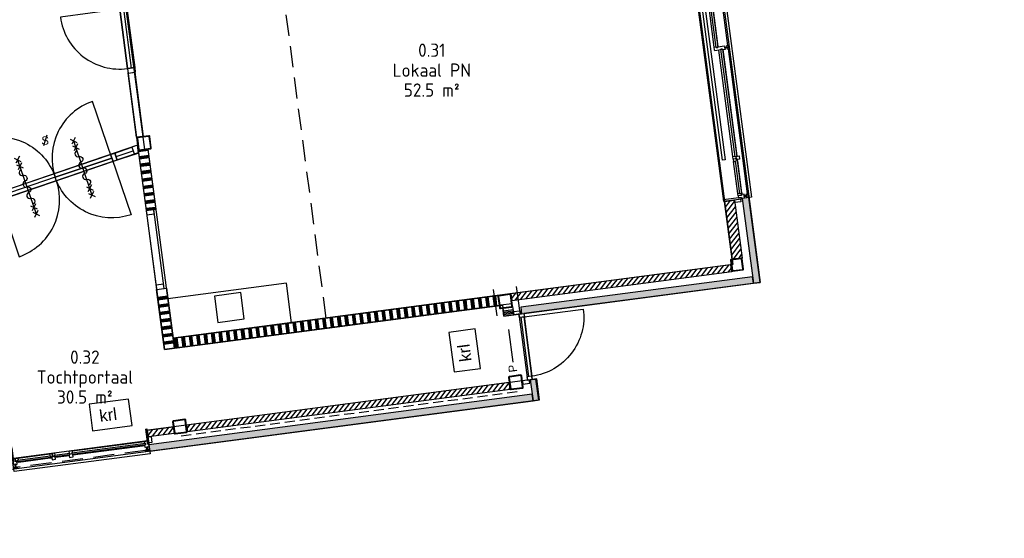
# Model space of a CAD drawing. Header units: millimetres. Extents: x -44892 to 336761, y 18766 to 182901.
# Tile 7 of 35: x 57302 to 72123, y 26249 to 34052. Entities that reach past the tile are written whole.
import ezdxf
from ezdxf.enums import TextEntityAlignment as Align

# ---------------------------------------------------------------- set-up
doc = ezdxf.new("R2010")
doc.units = ezdxf.units.MM
doc.header["$LTSCALE"] = 100
for name, pattern in [('DASHED', [0.75, 0.5, -0.25]), ('DASHED2', [9.525, 6.35, -3.175]), ('HIDDEN2', [4.7625, 3.175, -1.5875])]:
    doc.linetypes.add(name, pattern=pattern)
for name, color, linetype in [('AC21----_Buitenmuren', 8, 'Continuous'), ('AC22----_Binnenmuren', 8, 'Continuous'), ('AL21----', 3, 'Continuous'), ('AL22----', 2, 'Continuous'), ('AL23----_Vloer-lijnen', 7, 'Continuous'), ('AL28----', 5, 'Continuous'), ('AL31----_Buitenkozijnen', 6, 'Continuous'), ('AL32----_Binnenkozijnen', 7, 'Continuous'), ('AL35----_Plafonds', 8, 'Continuous'), ('AL65----_Veiligheid', 10, 'Continuous'), ('AL73----_Vaste-keukenvoorzieningen', 8, 'Continuous'), ('Beveilig-Alg-Az', 1, 'Continuous'), ('Beveilig-Alg-Txt', 2, 'Continuous'), ('bib', 9, 'Continuous'), ('BL$8-GO--polylijnen', 10, 'Continuous'), ('DIM25', 1, 'Continuous'), ('kozijn', 1, 'Continuous'), ('kozijn1', 1, 'Continuous'), ('MTXT35-1', 3, 'Continuous'), ('X-BT$1----_Ruimtegegevens', 7, 'Continuous')]:
    doc.layers.add(name, color=color, linetype=linetype)
doc.layers.add('BL$8-BVO-polylijn', color=160, linetype='Continuous', plot=False)
doc.layers.add('BVO', color=5, linetype='Continuous', plot=False)
for name, color, linetype, lineweight in [('X-BT$23A__RuimteElement', 7, 'Continuous', 0), ('X-BT$23F__RuimteElement', 7, 'Continuous', 0), ('X-BT$23m2_RuimteElement', 7, 'Continuous', 0), ('X-BT$23NR__Ruimtenummer', 1, 'Continuous', 0), ('X-BT$23P__Algemeen', 1, 'Continuous', 0)]:
    doc.layers.add(name, color=color, linetype=linetype, lineweight=lineweight)
doc.styles.add('BOS', font='arial.ttf')
doc.styles.add('GBB_ISOP', font='arial.ttf')
doc.styles.add('Isocpeur', font='isocpeur.ttf')
pattern_1 = [(52.5, (49445.76, 26487.45), (-45.34014, 34.79072), [])]

# ---------------------------------------------------------------- blocks, each defined once
blk = doc.blocks.new('alubuitdeur')
for points in [[(105, 1100), (105, 1050), (0, 1050), (0, 1100)], [(155, 1050), (155, 1000), (80, 1000), (80, 1050)], [(150, 100), (105, 100), (105, 1000), (150, 1000)], [(105, 0), (105, 50), (0, 50), (0, 0)], [(150, 50), (150, 100), (75, 100), (75, 50)]]:
    blk.add_lwpolyline(points, close=True)
blk.add_lwpolyline([(150, 100), (150, 1000), (1050, 1000, -0.414214)], format="xyb", close=True)
blk = doc.blocks.new('aangifte deur 60 minuten (zelfsluitend)')
at = {"layer": 'Beveilig-Alg-Az'}
blk.add_line((1, -863), (1, 860), dxfattribs=at)
for points in [[(-81, 778), (82, 942)], [(80, 781), (-78, 939)], [(-81, 568), (82, 732)], [(80, 571), (-78, 729)], [(-81, -735), (82, -571)], [(80, -732), (-78, -574)], [(-81, -945), (82, -781)], [(80, -942), (-78, -784)]]:
    blk.add_lwpolyline(points, dxfattribs=at)
blk.add_lwpolyline([(0, -543, 1), (0, -362, -1), (0, -181, 1), (0, 0, -1), (0, 181, 1), (0, 362, -1), (0, 543)], format="xyb", dxfattribs=at)
blk = doc.blocks.new('_K180x10')
for points in [[(75, 90), (-75, 90, 0.414214), (-90, 75), (-90, -75, 0.414214), (-75, -90), (75, -90, 0.414214), (90, -75), (90, 75, 0.414214)], [(75, 80), (-75, 80, 0.414214), (-80, 75), (-80, -75, 0.414214), (-75, -80), (75, -80, 0.414214), (80, -75), (80, 75, 0.414214)]]:
    blk.add_lwpolyline(points, format="xyb", close=True)
blk = doc.blocks.new('spoelblok1800x600')
blk.add_lwpolyline([(1800, 0), (1800, 600), (0, 600), (0, 0)], close=True)
at = {"ltscale": 0.5}
blk.add_lwpolyline([(700, 50), (1100, 50), (1100, 450), (700, 450)], close=True, dxfattribs=at)
blk = doc.blocks.new('kozbuitlokaalbg')
for p, q in [((1309, 157), (59, 157)), ((1868, 222), (1388, 222)), ((1868, 160), (1388, 160)), ((3197, 222), (1947, 222)), ((3197, 160), (1947, 160)), ((4865, 157), (3251, 157)), ((5424, 157), (4943, 157)), ((1309, 95), (59, 95)), ((59, 19), (3197, 19)), ((4865, 95), (3251, 95)), ((3251, 19), (5449, 19)), ((5424, 95), (4944, 95))]:
    blk.add_line(p, q)
at = {"ltscale": 0.01}
for p, q in [((32, 21), (32, 76)), ((3224, 21), (3224, 76)), ((5476, 21), (5476, 76))]:
    blk.add_line(p, q, dxfattribs=at)
for points in [[(-3, 110), (15, 110), (15, 388), (-3, 388)], [(35, 280), (1343, 280), (1343, 320), (35, 320)], [(1914, 280), (4899, 280), (4899, 320), (1914, 320)], [(5511, 110), (5493, 110), (5493, 388), (5511, 388)], [(-49, 128), (-4, 128), (-4, 218), (-49, 218)], [(15, 157), (15, 157), (15, 108), (5, 108), (5, 65), (59, 65), (59, 102), (49, 102), (49, 127), (59, 127), (59, 157)], [(1348, 222), (1309, 222), (1309, 127), (1319, 127), (1319, 102), (1309, 102), (1309, 65), (1363, 65), (1363, 170), (1348, 170)], [(1349, 222), (1388, 222), (1388, 192), (1378, 192), (1378, 167), (1388, 167), (1388, 160), (1366, 160), (1366, 175), (1349, 175)], [(1378, 167), (1878, 167), (1878, 192), (1378, 192)], [(1907, 222), (1869, 222), (1869, 192), (1878, 192), (1878, 167), (1868, 167), (1868, 160), (1890, 160), (1890, 175), (1907, 175)], [(1908, 222), (1947, 222), (1947, 192), (1937, 192), (1937, 167), (1947, 167), (1947, 130), (1893, 130), (1893, 170), (1908, 170)], [(1937, 167), (3207, 167), (3207, 192), (1937, 192)], [(3251, 222), (3236, 222), (3197, 222), (3197, 192), (3207, 192), (3207, 167), (3197, 167), (3197, 65), (3251, 65), (3251, 102), (3241, 102), (3241, 127), (3251, 127)], [(4904, 157), (4865, 157), (4865, 127), (4875, 127), (4875, 102), (4865, 102), (4865, 65), (4919, 65), (4919, 105), (4904, 105)], [(4905, 157), (4943, 157), (4943, 127), (4934, 127), (4934, 102), (4944, 102), (4944, 95), (4922, 95), (4922, 110), (4905, 110)], [(5463, 157), (5424, 157), (5424, 127), (5434, 127), (5434, 102), (5424, 102), (5424, 95), (5446, 95), (5446, 110), (5463, 110)], [(5464, 157), (5493, 157), (5493, 127), (5493, 127), (5493, 108), (5503, 108), (5503, 65), (5449, 65), (5449, 105), (5464, 105)], [(5512, 128), (5557, 128), (5557, 218), (5512, 218)], [(5, 9), (59, 9), (59, 29), (5, 29)], [(24, 29), (40, 29), (40, 65), (24, 65)], [(49, 102), (1319, 102), (1319, 127), (49, 127)], [(3197, 9), (3251, 9), (3251, 29), (3197, 29)], [(3216, 29), (3231, 29), (3231, 65), (3216, 65)], [(3241, 102), (4875, 102), (4875, 127), (3241, 127)], [(4934, 102), (5434, 102), (5434, 127), (4934, 127)], [(5449, 9), (5503, 9), (5503, 29), (5449, 29)], [(5483, 29), (5468, 29), (5468, 65), (5483, 65)]]:
    blk.add_lwpolyline(points, close=True)
for points in [[(-3, 388), (-3, 388), (5511, 388), (5511, 388)], [(0, 100), (0, -38), (5508, -38), (5508, 100)], [(3251, 127), (3241, 127), (3241, 102), (3251, 102)], [(3251, 102), (3241, 102), (3241, 127), (3251, 127)]]:
    blk.add_lwpolyline(points)
blk = doc.blocks.new('slot van binnenuit zonder sleutel')
blk.add_line((47, 157), (-47, -157))
at = {"style": 'BOS'}
blk.add_text('S', height=250, dxfattribs=at).set_placement((0, 0), align=Align.MIDDLE)
blk = doc.blocks.new('kozbuitkleinpaneel')
at = {"layer": 'DIM25', "color": 8, "linetype": 'DASHED2', "ltscale": 0.01}
for p, q in [((-299, 2034), (-244, 2034)), ((-299, 35), (-244, 35))]:
    blk.add_line(p, q, dxfattribs=at)
at = {"layer": 'kozijn', "color": 9, "linetype": 'HIDDEN2'}
blk.add_line((-301, 2007), (-301, 62), dxfattribs=at)
at = {"layer": 'kozijn'}
blk.add_lwpolyline([(-220, 2066), (-358, 2066), (-358, 3), (-220, 3)], dxfattribs=at)
for points in [[(-255, 858), (-255, 912), (-218, 912), (-218, 902), (-193, 902), (-193, 912), (-163, 912), (-163, 886), (-163, 858), (-193, 858), (-193, 868), (-218, 868), (-218, 858)], [(-255, 592), (-255, 646), (-218, 646), (-218, 636), (-193, 636), (-193, 646), (-163, 646), (-163, 620), (-163, 607), (-163, 607), (-163, 607), (-215, 607), (-215, 592)], [(-192, -1), (-192, -46), (-102, -46), (-102, -1)]]:
    blk.add_lwpolyline(points, close=True, dxfattribs=at)
at = {"layer": 'kozijn1', "color": 9}
for p, q in [((-225, 912), (-225, 2007)), ((-163, 912), (-163, 2007)), ((-225, 646), (-225, 858)), ((-225, 87), (-225, 567)), ((-163, 87), (-163, 568))]:
    blk.add_line(p, q, dxfattribs=at)
at = {"layer": 'kozijn1'}
for points in [[(-192, 2115), (-192, 2070), (-102, 2070), (-102, 2115)], [(-311, 2061), (-311, 2007), (-291, 2007), (-291, 2061)], [(-291, 2041), (-291, 2026), (-255, 2026), (-255, 2041)], [(-163, 2051), (-163, 2051), (-212, 2051), (-212, 2061), (-255, 2061), (-255, 2007), (-218, 2007), (-218, 2017), (-193, 2017), (-193, 2007), (-163, 2007)], [(-210, 2069), (-210, 2051), (18, 2051), (18, 2069)], [(-163, 606), (-163, 568), (-193, 568), (-193, 577), (-218, 577), (-218, 567), (-225, 567), (-225, 589), (-210, 589), (-210, 606)], [(-311, 62), (-311, 8), (-291, 8), (-291, 62)], [(-291, 27), (-291, 42), (-255, 42), (-255, 27)], [(-163, 47), (-163, 18), (-193, 18), (-193, 18), (-212, 18), (-212, 8), (-255, 8), (-255, 62), (-215, 62), (-215, 47)], [(-163, 48), (-163, 87), (-193, 87), (-193, 77), (-218, 77), (-218, 87), (-225, 87), (-225, 65), (-210, 65), (-210, 48)], [(-210, 0), (-210, 18), (18, 18), (18, 0)]]:
    blk.add_lwpolyline(points, close=True, dxfattribs=at)
at = {"layer": 'kozijn1', "color": 9}
for points in [[(-218, 2017), (-218, 902), (-193, 902), (-193, 2017)], [(-218, 577), (-218, 77), (-193, 77), (-193, 577)]]:
    blk.add_lwpolyline(points, close=True, dxfattribs=at)
at = {"layer": 'kozijn1', "color": 2}
blk.add_lwpolyline([(-218, 868), (-218, 636), (-193, 636), (-193, 868)], close=True, dxfattribs=at)
blk = doc.blocks.new('binkozdeur1034')
blk.add_line((67, 57), (967, 57))
for points in [[(0, 0), (67, 0), (67, 114), (0, 114)], [(67, 0), (967, 0), (967, 114), (67, 114)], [(967, 0), (1034, 0), (1034, 114), (967, 114)]]:
    blk.add_lwpolyline(points, close=True)
blk.add_lwpolyline([(967, 0), (67, 0), (67, -900, 0.414214)], format="xyb", close=True)
blk = doc.blocks.new('_K200x10')
for points in [[(85, 100), (-85, 100, 0.414214), (-100, 85), (-100, -85, 0.414214), (-85, -100), (85, -100, 0.414214), (100, -85), (100, 85, 0.414214)], [(85, 90), (-85, 90, 0.414214), (-90, 85), (-90, -85, 0.414214), (-85, -90), (85, -90, 0.414214), (90, -85), (90, 85, 0.414214)]]:
    blk.add_lwpolyline(points, format="xyb", close=True)
blk = doc.blocks.new('kruipluik')
for p, q in [((600, 400), (0, 400)), ((0, 400), (0, 0)), ((600, 0), (600, 400)), ((0, 0), (600, 0))]:
    blk.add_line(p, q)
at = {"style": 'GBB_ISOP'}
blk.add_text('krl', height=180, dxfattribs=at).set_placement((129.6, 114.6))
blk = doc.blocks.new('panieksluiting l')
at = {"layer": 'Beveilig-Alg-Txt', "color": 3}
blk.add_line((1174, 244), (176, 244), dxfattribs=at)
at = {"layer": 'Beveilig-Alg-Txt', "color": 2, "style": 'GBB_ISOP'}
blk.add_text('P', height=250, dxfattribs=at).set_placement((-124, 152))
blk = doc.blocks.new('*U115')
for points in [[(85, 100), (-85, 100, 0.414214), (-100, 85), (-100, -85, 0.414214), (-85, -100), (85, -100, 0.414214), (100, -85), (100, 85, 0.414214)], [(85, 90), (-85, 90, 0.414214), (-90, 85), (-90, -85, 0.414214), (-85, -90), (85, -90, 0.414214), (90, -85), (90, 85, 0.414214)]]:
    blk.add_lwpolyline(points, format="xyb", close=True)
blk = doc.blocks.new('Ruimtefunctie')
at = {"layer": 'X-BT$23A__RuimteElement', "style": 'Isocpeur', "width": 0.94}
blk.add_attdef('RUIMTEFUNCTIE-A', text='', height=200, dxfattribs=at).set_placement((0, -600), align=Align.MIDDLE_CENTER)
at = {"layer": 'X-BT$23F__RuimteElement', "style": 'Isocpeur', "width": 0.94}
blk.add_attdef('RUIMTEFUNCTIE', text='', height=200, dxfattribs=at).set_placement((0, 300), align=Align.MIDDLE_CENTER)
at = {"layer": 'X-BT$23m2_RuimteElement', "style": 'Isocpeur', "width": 0.94}
blk.add_attdef('RUIMTEFUNCTIE-B', text='', height=200, dxfattribs=at).set_placement((0, 0), align=Align.MIDDLE_CENTER)
at = {"layer": 'X-BT$23NR__Ruimtenummer', "style": 'Isocpeur', "width": 0.94}
blk.add_attdef('RUIMTENUMMER', text='', height=200, dxfattribs=at).set_placement((0, 600), align=Align.MIDDLE_CENTER)
at = {"layer": 'X-BT$23P__Algemeen', "style": 'Isocpeur', "width": 0.94}
blk.add_attdef('PEILMAAT', text='', height=200, dxfattribs=at).set_placement((0, -300), align=Align.MIDDLE_CENTER)

msp = doc.modelspace()

# ---------------------------------------------------------------- hatches: boundary and pattern name
at = {"layer": 'AC21----_Buitenmuren'}
h = msp.add_hatch(dxfattribs=at)
h.set_pattern_fill('ANSI31', color=256, scale=18, style=0)
h.set_pattern_definition(pattern_1)
h.paths.add_polyline_path([(68061.511, 31337.7911), (67912.7943, 31318.2122), (68027.5268, 30446.7321), (68176.2436, 30466.3111)])
h = msp.add_hatch(color=256, dxfattribs=at)
h.paths.add_polyline_path([(68278.3236, 31376.4213), (68179.1792, 31363.3687), (68318.7117, 30303.5141), (68417.8561, 30316.5668)])
h.paths.add_polyline_path([(68347.4239, 30085.4233), (68446.5684, 30098.4759), (68417.8561, 30316.5668), (68318.7117, 30303.5141)])
h = msp.add_hatch(dxfattribs=at)
h.set_pattern_fill('ANSI31', color=256, scale=18, style=0)
h.set_pattern_definition(pattern_1)
h.paths.add_polyline_path([(68008.222, 30363.5278), (68021.2746, 30264.3833), (64709.8488, 29828.4258), (64696.7962, 29927.5703)])
for points in [[(64844.4853, 29725.1156), (64857.538, 29625.9711), (68347.4239, 30085.4233), (68334.3712, 30184.5678)], [(59246.5708, 27656.7459), (59259.6234, 27557.6014), (65029.8325, 28317.2639), (65016.7799, 28416.4083)]]:
    msp.add_hatch(color=256, dxfattribs=at).paths.add_polyline_path(points)
h = msp.add_hatch(dxfattribs=at)
h.set_pattern_fill('ANSI31', color=256, scale=18, angle=7.5, style=0)
h.set_pattern_definition([(52.5, (49445.89, 26487.5), (-45.34014, 34.79072), [])])
h.paths.add_polyline_path([(64683.8544, 28493.6133), (64670.8018, 28592.7578), (59812.722, 27953.1795), (59825.7746, 27854.035)])
h = msp.add_hatch(dxfattribs=at)
h.set_pattern_fill('ANSI31', color=256, scale=18, angle=7.5, style=0)
h.set_pattern_definition(pattern_1)
h.paths.add_polyline_path([(59227.7695, 27876.169), (59240.8221, 27777.0245), (59637.4001, 27829.235), (59624.3474, 27928.3795)])
at = {"layer": 'AC22----_Binnenmuren'}
h = msp.add_hatch(dxfattribs=at)
h.set_pattern_fill('SWAND', color=256, angle=90, style=0)
h.set_pattern_definition([(187.5, (49445.76, 26487.45), (14.6842, -111.5375), []), (187.5, (49444.94, 26493.65), (14.6842, -111.5375), []), (187.5, (49444.13, 26499.85), (14.6842, -111.5375), []), (187.5, (49443.31, 26506.04), (14.6842, -111.5375), []), (187.5, (49442.5, 26512.24), (14.6842, -111.5375), []), (187.5, (49441.68, 26518.44), (14.6842, -111.5375), []), (187.5, (49440.86, 26524.63), (14.6842, -111.5375), [])])
h.paths.add_polyline_path([(59354.8528, 31201.2031), (59206.1361, 31181.6242), (59087.3573, 32083.8385), (59236.074, 32103.4175)])
h = msp.add_hatch(dxfattribs=at)
h.set_pattern_fill('SWAND', color=256, angle=97.5, style=0)
h.set_pattern_definition([(187.5, (49465.72, 26490.11), (14.6842, -111.5375), []), (187.5, (49464.9, 26496.3), (14.6842, -111.5375), []), (187.5, (49464.09, 26502.5), (14.6842, -111.5375), []), (187.5, (49463.27, 26508.7), (14.6842, -111.5375), []), (187.5, (49462.46, 26514.89), (14.6842, -111.5375), []), (187.5, (49461.64, 26521.09), (14.6842, -111.5375), []), (187.5, (49460.83, 26527.29), (14.6842, -111.5375), [])])
h.paths.add_polyline_path([(59521.1263, 29938.2302), (59372.4096, 29918.6513), (59481.5463, 29089.6753), (59630.2631, 29109.2542)])
h = msp.add_hatch(dxfattribs=at)
h.set_pattern_fill('SWAND', color=256, angle=7.5, style=0)
h.set_pattern_definition([(97.5, (49445.76, 26487.48), (-111.53755, -14.6842), []), (97.5, (49451.95, 26488.3), (-111.53755, -14.6842), []), (97.5, (49458.15, 26489.11), (-111.53755, -14.6842), []), (97.5, (49464.35, 26489.93), (-111.53755, -14.6842), []), (97.5, (49470.54, 26490.74), (-111.53755, -14.6842), []), (97.5, (49476.74, 26491.56), (-111.53755, -14.6842), []), (97.5, (49482.93, 26492.37), (-111.53755, -14.6842), [])])
h.paths.add_polyline_path([(59610.2984, 29106.6258), (59590.7194, 29255.3425), (64518.2004, 29904.0577), (64537.7793, 29755.341)])
h = msp.add_hatch(dxfattribs=at)
h.set_pattern_fill('ANSI34', color=256, scale=150, angle=142.5, style=0)
h.set_pattern_definition([(187.5, (49445.9, 26487.47), (14.6842, -111.53755), []), (187.5, (49424.86, 26503.61), (14.6842, -111.53755), []), (187.5, (49403.82, 26519.75), (14.6842, -111.53755), []), (187.5, (49382.78, 26535.9), (14.6842, -111.53755), [])])
h.paths.add_polyline_path([(64721.5997, 29739.1688), (64572.883, 29719.5898), (64589.8514, 29590.702), (64738.5681, 29610.2809)])
h = msp.add_hatch(color=256, dxfattribs=at)
h.paths.add_polyline_path([(64988.0641, 28634.5262), (65001.1132, 28535.4087), (65100.2577, 28548.4613), (65087.2086, 28647.5788)])
h.paths.add_polyline_path([(65029.8325, 28317.2639), (65128.977, 28330.3165), (65100.2577, 28548.4613), (65001.1132, 28535.4087)])

# ---------------------------------------------------------------- linework, layer by layer
at = {"layer": 'AL21----'}
for points in [[(67912.7943, 31318.2122), (68061.511, 31337.7911), (68176.2436, 30466.3111), (68027.5268, 30446.7321)], [(68347.4239, 30085.4233), (68446.5684, 30098.4759), (68278.3236, 31376.4213), (68179.1792, 31363.3687)], [(64709.8488, 29828.4258), (68021.2746, 30264.3833), (68008.222, 30363.5278), (64696.7962, 29927.5703)], [(64844.4853, 29725.1156), (64857.538, 29625.9711), (68347.4239, 30085.4233), (68334.3712, 30184.5678)], [(64589.8478, 29590.729), (64572.883, 29719.5898), (64721.5997, 29739.1688), (64738.5646, 29610.3079)], [(64683.8544, 28493.6133), (64670.8018, 28592.7578), (59812.722, 27953.1795), (59825.7746, 27854.035), (59825.7746, 27854.035)], [(59227.7695, 27876.169), (59614.433, 27927.0743), (59627.4856, 27827.9298), (59240.8221, 27777.0245)]]:
    msp.add_lwpolyline(points, close=True, dxfattribs=at)
at = {"layer": 'AL22----'}
for points in [[(59206.1361, 31181.6242), (59354.8528, 31201.2031), (59236.074, 32103.4175), (59087.3573, 32083.8385)], [(59630.2631, 29109.2542), (59481.5463, 29089.6753), (59362.7675, 29991.8903), (59511.4842, 30011.4693)], [(64498.5072, 29901.465), (64518.0861, 29752.7483), (59630.263, 29109.2542), (59610.6841, 29257.9709)]]:
    msp.add_lwpolyline(points, close=True, dxfattribs=at)
at = {"layer": 'AL28----'}
for p, q in [((64488.0406, 29596.8535), (64435.7999, 29993.661)), ((64835.0463, 29642.5376), (64782.8056, 30039.3452))]:
    msp.add_line(p, q, dxfattribs=at)
at = {"layer": 'AL28----', "linetype": 'DASHED', "ltscale": 3}
msp.add_line((59733.0242, 27791.3653), (64799.3075, 28458.3541), dxfattribs=at)
at = {"layer": 'AL32----_Binnenkozijnen'}
for p, q in [((58752.3372, 31992.1957), (59010.2164, 32079.7339)), ((58688.8933, 31970.658), (57836.6619, 31681.3456))]:
    msp.add_line(p, q, dxfattribs=at)
for points in [[(59160.3965, 32295.1801), (59061.252, 32282.1275), (58933.8585, 33249.7777), (59033.1402, 33262.8563)], [(59076.9888, 32162.5946), (58991.8944, 32133.7089), (59028.5385, 32025.7589), (59092.1603, 32047.3556)], [(58707.2164, 31916.6833), (57002.7536, 31338.0585), (56966.1074, 31446.0078), (58670.5702, 32024.6326)], [(58770.6603, 31938.221), (58707.2164, 31916.6833), (58670.5702, 32024.6326), (58734.0141, 32046.1703)], [(58991.8944, 32133.7089), (59028.5385, 32025.7589), (58770.6603, 31938.221), (58734.0141, 32046.1703)], [(59362.7675, 29991.8903), (59475.7922, 30006.7703), (59319.1608, 31196.5042), (59206.1361, 31181.6242)], [(59327.906, 31130.0773), (59319.1608, 31196.5042), (59206.1361, 31181.6242), (59214.8813, 31115.1974)], [(59475.7922, 30006.7703), (59467.0469, 30073.1971), (59354.0222, 30058.3171), (59362.7675, 29991.8903)]]:
    msp.add_lwpolyline(points, close=True, dxfattribs=at)
for points in [[(57836.6619, 31681.3456), (58688.8933, 31970.658), (58399.5809, 32822.8894, 0.4142135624)], [(57836.6619, 31681.3456), (56984.4305, 31392.0332), (56695.1181, 32244.2646, -0.4142135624)], [(57836.6619, 31681.3456), (58688.8933, 31970.658), (58978.2057, 31118.4266, -0.4142135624)], [(57854.985, 31627.3709), (57002.7536, 31338.0585), (57292.066, 30485.8271, 0.4142135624)]]:
    msp.add_lwpolyline(points, format="xyb", close=True, dxfattribs=at)
at = {"layer": 'AL35----_Plafonds', "linetype": 'HIDDEN2'}
msp.add_line((61915.7934, 29561.4443), (61222.6992, 34826.0167), dxfattribs=at)
at = {"layer": 'BL$8-BVO-polylijn'}
msp.add_lwpolyline([(82470.1635, 54931.3438), (65471.7443, 52693.4594), (68446.4362, 30098.431), (64892.1063, 29630.4946), (65017.6753, 28638.3971), (65067.2476, 28644.9234), (65109.0159, 28327.6611), (49320.7421, 26249.0954), (39384.7085, 55441.9315), (38474.9269, 55322.1565), (29614.3992, 81424.4293), (50446.8621, 88496.0976), (58741.8941, 64065.9431), (70103.1618, 67922.5738), (63571.5119, 87164.1941), (75464.9543, 91201.4737)], dxfattribs=at)
at = {"layer": 'BL$8-GO--polylijnen'}
for points in [[(56412.2228, 52403.5012), (57403.5726, 44873.4523), (57383.7437, 44870.8418), (58246.7685, 38468.7437), (57929.5063, 38426.9753), (58325.0007, 35422.8971), (58642.263, 35464.6655), (59076.9888, 32162.5946), (56556.4534, 31299.5849), (50603.4058, 48836.6977), (50622.3443, 48843.1265), (49590.5236, 51882.7722), (49883.9226, 51982.3677)], [(68037.9654, 30367.4436), (59610.6876, 29257.9439), (59236.074, 32103.4175), (59186.5018, 32096.8911), (58871.9336, 34486.2733), (61226.6151, 34796.273), (61067.3731, 36005.8359), (67189.5451, 36811.8352)], [(59091.2299, 32054.4229), (59481.5463, 29089.6753), (64567.6619, 29759.2476), (64589.8478, 29590.729), (64817.8802, 29620.75), (64943.4491, 28628.6525), (59202.9959, 27872.8105), (59223.9981, 27713.2833), (57208.3907, 27447.9235), (57187.3929, 27607.4172), (49532.2576, 26599.4701), (49514.2899, 26597.103), (48842.7201, 28575.4838), (50319.7974, 29076.884), (50726.4198, 27879.013), (57137.138, 30055.1633), (56730.5004, 31253.0622)]]:
    msp.add_lwpolyline(points, close=True, dxfattribs=at)
at = {"layer": 'BVO'}
msp.add_line((64716.2429, 29778.8087), (64537.7829, 29755.314), dxfattribs=at)
at = {"layer": 'MTXT35-1'}
for points in [[(65029.8325, 28317.2639), (65128.977, 28330.3165), (65087.2086, 28647.5788), (64988.0641, 28634.5262)], [(59259.6234, 27557.6014), (65029.8325, 28317.2639), (65016.7799, 28416.4083), (59246.5708, 27656.7459)]]:
    msp.add_lwpolyline(points, close=True, dxfattribs=at)

# ---------------------------------------------------------------- block references
at = {"layer": 'AL23----_Vloer-lijnen'}
for p, rotation in [((64236.2732, 28805.095), 97.5000000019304), ((58399.7111, 27868.2825), 7.499999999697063)]:
    msp.add_blockref('kruipluik', p, dxfattribs=dict(at, rotation=rotation))
at = {"layer": 'AL28----'}
for name, p, rotation in [('_K200x10', (59173.4491, 32196.0356), 7.499999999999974), ('_K180x10', (68098.7609, 30365.3337), 7.499999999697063), ('*U115', (64610.7043, 29815.3732), 7.49999999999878), ('*U115', (64771.2551, 28595.869), 7.500000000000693), ('*U115', (59714.8863, 27930.1854), 7.499999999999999)]:
    msp.add_blockref(name, p, dxfattribs=dict(at, rotation=rotation))
at = {"layer": 'AL31----_Buitenkozijnen', "xscale": -1}
for name, p, rotation in [('kozbuitlokaalbg', (67559.3854, 36837.2996), 97.50000000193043), ('kozbuitkleinpaneel', (57169.2689, 27607.1795), 277.5000000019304)]:
    msp.add_blockref(name, p, dxfattribs=dict(at, rotation=rotation))
at = {"layer": 'AL31----_Buitenkozijnen', "rotation": 7.499999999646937}
msp.add_blockref('alubuitdeur', (64875.6171, 28569.2908), dxfattribs=at)
at = {"layer": 'AL32----_Binnenkozijnen', "rotation": 277.5}
msp.add_blockref('binkozdeur1034', (58798.8944, 34274.9317), dxfattribs=at)
at = {"layer": 'AL65----_Veiligheid', "xscale": 0.5, "yscale": 0.5, "zscale": 0.5}
msp.add_blockref('slot van binnenuit zonder sleutel', (57685.4255, 32234.0986), dxfattribs=at)
at = {"layer": 'AL65----_Veiligheid', "xscale": 0.5000000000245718, "yscale": 0.5000000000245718, "zscale": 0.5000000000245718, "rotation": 198.7499999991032}
for p in [(58251.6313, 31821.3784), (57410.8257, 31536.7853)]:
    msp.add_blockref('aangifte deur 60 minuten (zelfsluitend)', p, dxfattribs=at)
at = {"layer": 'AL73----_Vaste-keukenvoorzieningen', "rotation": 187.4999999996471}
msp.add_blockref('spoelblok1800x600', (61316.9726, 30087.758), dxfattribs=at)
at = {"layer": 'bib', "xscale": 0.499999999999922, "yscale": 0.499999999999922, "zscale": 0.499999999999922, "rotation": 97.50000000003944}
msp.add_blockref('panieksluiting l', (64859.9058, 28825.5666), dxfattribs=at)
at = {"layer": 'X-BT$1----_Ruimtegegevens'}
ref = msp.add_blockref('Ruimtefunctie', (63505.1507, 33292.9578), dxfattribs=at)
ref.add_attrib('RUIMTENUMMER', '0.31', dxfattribs={"layer": 'X-BT$23NR__Ruimtenummer', "height": 200, "style": 'Isocpeur', "width": 0.94}).set_placement((63505.1507, 33592.9578), align=Align.MIDDLE_CENTER)
ref.add_attrib('RUIMTEFUNCTIE', 'Lokaal PN', dxfattribs={"layer": 'X-BT$23F__RuimteElement', "height": 200, "style": 'Isocpeur', "width": 0.94}).set_placement((63505.1507, 33292.9578), align=Align.MIDDLE_CENTER)
ref.add_attrib('RUIMTEFUNCTIE-B', '52.5 m²', dxfattribs={"layer": 'X-BT$23m2_RuimteElement', "height": 200, "style": 'Isocpeur', "width": 0.94}).set_placement((63505.1507, 32992.9578), align=Align.MIDDLE_CENTER)
ref = msp.add_blockref('Ruimtefunctie', (58283.5313, 28674.9594), dxfattribs=at)
ref.add_attrib('RUIMTENUMMER', '0.32', dxfattribs={"layer": 'X-BT$23NR__Ruimtenummer', "height": 200, "style": 'Isocpeur', "width": 0.94}).set_placement((58283.5313, 28974.9594), align=Align.MIDDLE_CENTER)
ref.add_attrib('RUIMTEFUNCTIE', 'Tochtportaal', dxfattribs={"layer": 'X-BT$23F__RuimteElement', "height": 200, "style": 'Isocpeur', "width": 0.94}).set_placement((58283.5313, 28674.9594), align=Align.MIDDLE_CENTER)
ref.add_attrib('RUIMTEFUNCTIE-B', '30.5 m²', dxfattribs={"layer": 'X-BT$23m2_RuimteElement', "height": 200, "style": 'Isocpeur', "width": 0.94}).set_placement((58283.5313, 28374.9594), align=Align.MIDDLE_CENTER)

doc.saveas('drawing.dxf')
